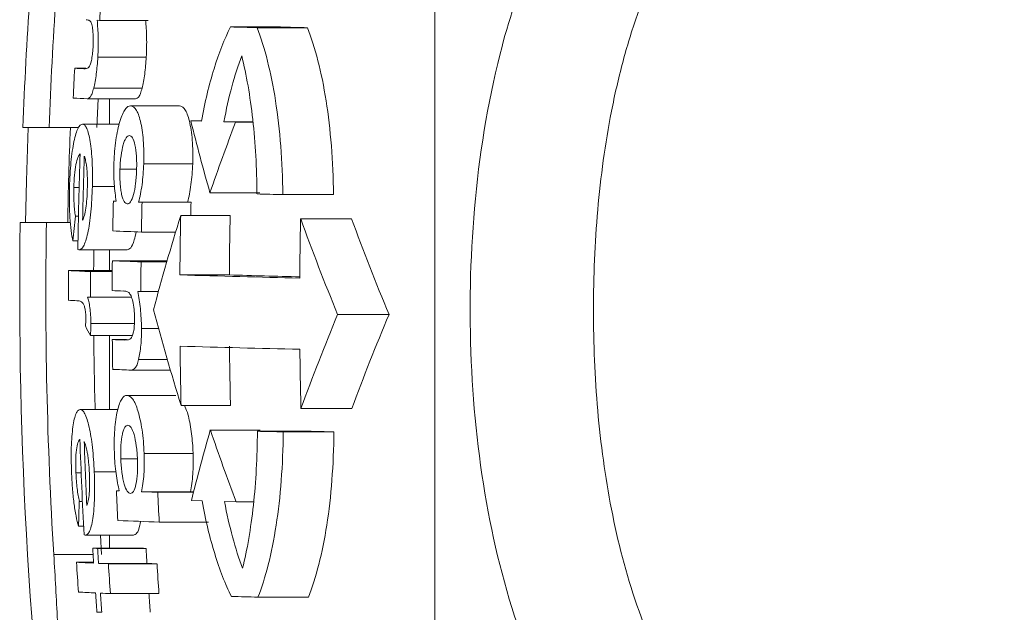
# Model space of a CAD drawing. Header units: millimetres. Extents: x 143 to 827, y 75 to 838.
# Tile 3 of 23: x 143 to 163, y 146 to 159. Entities that reach past the tile are written whole.
import ezdxf

# ---------------------------------------------------------------- set-up
doc = ezdxf.new("R2010")
doc.units = ezdxf.units.MM

msp = doc.modelspace()

# ---------------------------------------------------------------- linework, layer by layer
at = {"color": 7, "linetype": 'Continuous', "lineweight": 15}
for p, q in [((151.339, 115.783), (151.339, 189.783)), ((144.22, 158.545), (144.272, 158.542)), ((144.272, 158.542), (145.294, 158.542)), ((147.029, 158.402), (148.084, 158.402)), ((147.59, 158.387), (148.651, 158.387)), ((144.233, 157.768), (145.254, 157.768)), ((143.746, 157.533), (143.977, 157.533)), ((144.146, 157.112), (145.166, 157.112)), ((144.01, 156.89), (145.028, 156.89)), ((144.238, 156.89), (144.212, 156.283)), ((144.478, 156.89), (144.478, 156.355)), ((144.923, 156.74), (145.953, 156.74)), ((142.654, 156.283), (143.205, 156.283)), ((143.205, 156.283), (143.827, 156.283)), ((143.91, 156.355), (144.686, 156.355)), ((146.193, 156.422), (146.418, 156.416)), ((146.193, 156.422), (146.42, 156.422)), ((146.89, 156.403), (147.137, 156.396)), ((146.89, 156.403), (147.502, 156.403)), ((147.137, 156.396), (147.503, 156.396)), ((145.2, 155.521), (146.233, 155.521)), ((144.7, 155.404), (145.046, 155.404)), ((144.118, 155.038), (144.584, 155.038)), ((143.728, 155.02), (143.839, 155.02)), ((146.597, 154.909), (147.646, 154.909)), ((148.132, 154.87), (149.2, 154.87)), ((144.56, 154.732), (144.622, 154.73)), ((144.56, 154.732), (144.622, 154.732)), ((145.094, 154.712), (145.166, 154.71)), ((145.094, 154.712), (146.125, 154.712)), ((145.166, 154.71), (146.198, 154.71)), ((146.125, 154.712), (146.198, 154.71)), ((143.761, 154.417), (143.825, 154.417)), ((145.981, 154.427), (147.023, 154.427)), ((143.15, 154.283), (142.599, 154.283)), ((143.15, 154.283), (143.655, 154.283)), ((148.508, 154.361), (149.581, 154.361)), ((145.153, 154.082), (145.875, 154.082)), ((143.708, 153.894), (143.816, 153.894)), ((143.814, 153.711), (143.835, 153.708)), ((143.835, 153.708), (144.851, 153.708)), ((144.478, 153.708), (144.478, 153.27)), ((144.539, 153.476), (145.564, 153.476)), ((145.144, 153.454), (145.688, 153.454)), ((143.616, 153.27), (144.537, 153.27)), ((144.078, 153.248), (144.537, 153.248)), ((145.964, 153.177), (147.005, 153.177)), ((145.073, 152.828), (145.141, 152.825)), ((145.141, 152.825), (145.511, 152.825)), ((144.015, 152.712), (144.076, 152.709)), ((144.076, 152.709), (144.941, 152.709)), ((149.287, 152.344), (150.371, 152.344)), ((144.086, 152.157), (145.003, 152.157)), ((145.153, 152.051), (145.514, 152.051)), ((144.076, 151.902), (144.965, 151.902)), ((144.478, 151.902), (144.478, 150.342)), ((144.538, 151.816), (144.84, 151.816)), ((145.093, 151.395), (145.698, 151.395)), ((144.934, 151.173), (145.762, 151.173)), ((144.848, 150.638), (145.877, 150.638)), ((143.863, 150.342), (144.654, 150.342)), ((145.988, 150.427), (147.029, 150.427)), ((148.515, 150.361), (149.588, 150.361)), ((146.605, 149.909), (147.654, 149.909)), ((147.596, 149.884), (148.658, 149.884)), ((148.14, 149.87), (149.208, 149.87)), ((144.717, 149.302), (145.067, 149.302)), ((145.209, 149.418), (146.241, 149.418)), ((143.771, 149.008), (143.881, 149.008)), ((144.158, 149.025), (144.616, 149.025)), ((144.624, 148.63), (144.686, 148.63)), ((145.155, 148.61), (146.187, 148.61)), ((145.497, 148.599), (146.25, 148.599)), ((143.844, 148.405), (143.908, 148.405)), ((146.206, 148.423), (146.431, 148.416)), ((146.903, 148.403), (147.149, 148.396)), ((147.149, 148.396), (147.515, 148.396)), ((145.528, 147.97), (146.564, 147.97)), ((143.826, 147.881), (143.934, 147.881)), ((143.944, 147.698), (143.965, 147.695)), ((143.965, 147.695), (144.983, 147.695)), ((144.289, 147.695), (144.313, 147.283)), ((144.478, 147.695), (144.478, 147.419)), ((144.125, 147.419), (145.145, 147.419)), ((144.229, 147.414), (145.25, 147.414)), ((143.784, 147.123), (144.143, 147.123)), ((144.248, 147.1), (145.269, 147.1)), ((144.456, 147.091), (145.48, 147.091)), ((144.498, 146.463), (145.522, 146.463)), ((147.609, 146.388), (148.671, 146.388))]:
    msp.add_line(p, q, dxfattribs=at)
at = {"color": 8, "linetype": 'Continuous', "lineweight": 15}
msp.add_line((143.305, 147.283), (144.133, 147.283), dxfattribs=at)
at = {"color": 7, "linetype": 'Continuous', "lineweight": 15, "flags": 128}
for points in [[(142.71, 154.283), (142.729, 155.158), (142.765, 156.283)], [(144.148, 153.708), (144.146, 153.408), (144.145, 153.27)], [(145.564, 153.476), (145.636, 153.473), (145.693, 153.471)], [(143.792, 152.633), (143.795, 152.633), (143.797, 152.633), (143.8, 152.633), (143.803, 152.633), (143.806, 152.633), (143.809, 152.633), (143.811, 152.634), (143.814, 152.634)], [(144.686, 148.627), (144.679, 148.628), (144.671, 148.628), (144.663, 148.628), (144.655, 148.629), (144.647, 148.629), (144.64, 148.629), (144.632, 148.63), (144.624, 148.63)], [(146.187, 148.61), (146.229, 148.609), (146.252, 148.608)]]:
    msp.add_lwpolyline(points, dxfattribs=at)
at = {"color": 7, "linetype": 'Continuous', "lineweight": 15}
for centre, radius, start, end in [((233.586, 152.783), 91, 174.32411, 177.79577), ((233.586, 152.783), 90.449, 174.28941, 177.78234), ((233.244, 152.64), 89.167, 175.80021, 176.20484), ((155.954, 491.431), 333.148, 268.46495, 268.56139), ((157.119, 499.743), 341.461, 268.4838, 268.57906), ((233.95, 152.625), 90.337, 176.8857, 177.28463), ((146.441, 208.982), 51.52, 267.0023, 267.2161), ((146.546, 211.048), 54.217, 267.0057, 267.3181), ((233.586, 152.783), 90, 177.77127, 179.04503), ((192.132, 167.867), 47.343, 193.9897, 195.885), ((192.05, 139.248), 48.075, 159.1029, 160.9882), ((233.392, 152.643), 89.585, 178.02657, 179.31699), ((233.501, 152.635), 89.604, 178.05364, 178.91469), ((157.621, 560.236), 405.477, 268.58224, 268.65908), ((233.286, 152.613), 88.751, 178.6319, 179.03753), ((233.17, 152.594), 88.03, 178.62277, 179.03172), ((234.483, 152.563), 88.312, 178.60727, 178.79102), ((215.758, 146.965), 72.382, 174.09093, 174.50749), ((190.545, 140.465), 46.7, 162.6047, 165.1368), ((233.475, 152.561), 87.514, 178.7787, 179.59714), ((233.412, 152.562), 86.409, 178.76356, 179.59247), ((233.586, 152.783), 91, 179.05552, 187.87837), ((233.586, 152.783), 90.449, 179.04977, 183.48618), ((233.388, 152.497), 84.901, 178.74151, 179.58515), ((194.8, 171.078), 49.217, 199.8556, 202.3733), ((195.375, 171.11), 48.76, 200.0902, 202.6358), ((149.558, 281.806), 127.8, 267.75302, 268.02463), ((234.003, 152.608), 89.468, 179.44413, 179.84642), ((149.529, 280.603), 127.225, 267.75224, 268.02505), ((233.155, 152.59), 88.015, 179.43809, 179.84703), ((233.085, 152.654), 89.471, 179.60587, 180.00815), ((146.69, 212.214), 59.024, 267.01408, 267.46383), ((233.146, 152.632), 89.07, 179.60404, 179.9504), ((155.985, 491.221), 338.192, 268.30202, 268.73019), ((155.869, 452.844), 299.798, 268.30582, 268.58975), ((149.075, 268.167), 115.409, 267.74553, 267.8606), ((146.303, 203.929), 51.357, 266.9984, 267.1975), ((192.038, 164.748), 48.225, 194.7807, 197.2747), ((193.384, 134.016), 47.754, 157.4312, 159.9843), ((193.967, 133.988), 47.303, 157.1668, 159.7486), ((157.634, 159.08), 15.341, 207.0575, 207.8975), ((233.586, 152.783), 89.443, 180.56478, 181.56385), ((234.01, 152.62), 89.475, 180.51507, 180.91737), ((149.132, 268.563), 116.838, 267.74703, 267.87133), ((155.985, 489.632), 338.104, 268.30192, 268.73021), ((233.35, 152.562), 87.388, 180.58049, 181.40014), ((233.288, 152.561), 86.285, 180.5872, 181.41733), ((233.393, 152.497), 84.905, 180.59786, 181.4415), ((149.269, 271.313), 120.219, 267.74847, 267.9336), ((190.642, 137.295), 45.809, 164.0154, 165.941), ((193.51, 165.938), 49.568, 198.8667, 200.7255), ((157.619, 554.861), 405.102, 268.58233, 268.65925), ((158.813, 565.415), 415.655, 268.6, 268.67591), ((233.384, 152.643), 89.576, 181.87328, 183.16472), ((233.386, 152.639), 89.489, 181.90402, 182.76659), ((233.707, 152.628), 89.172, 182.56975, 182.97385), ((150.76, 308.414), 159.902, 267.99139, 268.11379), ((233.142, 152.569), 87.735, 182.59356, 183.00428), ((215.917, 145.799), 72.121, 177.92974, 178.34596), ((150.015, 285.204), 137.307, 267.76272, 268.12725), ((236.086, 152.798), 92.118, 183.34743, 183.54315), ((147.408, 218.86), 71.516, 267.3692, 267.45251), ((233.136, 152.616), 89.059, 183.34814, 183.55057), ((148.437, 219.885), 72.541, 267.39883, 267.48192), ((233.434, 152.633), 88.338, 183.38658, 183.59067), ((233.49, 152.66), 89.877, 183.53232, 183.93363), ((146.734, 203.657), 56.611, 267.0136, 267.3781), ((147.838, 227.83), 80.809, 267.45339, 267.60143), ((233.204, 152.61), 88.919, 183.55857, 183.96422), ((148.907, 229.849), 82.829, 267.48278, 267.62889), ((233.321, 152.617), 88.014, 183.59977, 184.00961), ((146.775, 203.065), 56.647, 267.0149, 267.3794), ((231.799, 152.523), 87.822, 183.94777, 184.2119), ((147.885, 227.375), 80.983, 267.45466, 267.60245), ((235.518, 152.783), 91.447, 183.95717, 184.21083), ((232.49, 152.566), 87.392, 183.9986, 184.26405), ((156.059, 482.832), 336.55, 268.46576, 268.56125), ((147.341, 214.083), 68.082, 267.36742, 267.45502)]:
    msp.add_arc(centre, radius, start, end, dxfattribs=at)
for points, knots in [([(163.339, 138.107), (162.292, 138.193), (160.222, 138.365), (157.462, 139.687), (155.474, 141.429), (154.119, 143.351), (153.101, 145.514), (152.376, 148.202), (152.036, 151.356), (152.102, 154.631), (152.556, 157.495), (153.328, 159.89), (154.494, 162.218), (156.422, 164.45), (159.318, 166.127), (161.722, 166.68), (163.082, 166.71), (163.339, 166.715)], [0, 0, 0, 0, 0.07471, 0.147656, 0.219564, 0.270922, 0.323814, 0.397478, 0.474063, 0.551015, 0.630949, 0.683293, 0.736876, 0.826072, 0.902519, 0.981571, 1, 1, 1, 1]), ([(163.339, 164.549), (162.981, 164.549), (162.622, 164.525), (161.919, 164.432), (161.574, 164.362), (160.897, 164.179), (160.563, 164.065), (159.913, 163.791), (159.601, 163.633), (159.006, 163.28), (158.722, 163.084), (158.179, 162.653), (157.922, 162.418), (157.209, 161.676), (156.802, 161.127), (156.107, 159.93), (155.827, 159.299), (155.486, 158.321), (155.385, 157.989), (155.206, 157.314), (155.127, 156.97), (154.925, 155.938), (154.832, 155.244), (154.709, 153.849), (154.679, 153.147), (154.679, 151.734), (154.709, 151.021), (154.832, 149.618), (154.926, 148.925), (155.193, 147.557), (155.366, 146.882), (155.826, 145.557), (156.105, 144.926), (156.62, 144.034), (156.807, 143.746), (157.219, 143.189), (157.443, 142.922), (157.92, 142.423), (158.174, 142.189), (158.715, 141.755), (159.004, 141.554), (159.603, 141.196), (159.914, 141.038), (160.559, 140.764), (160.895, 140.647), (161.922, 140.368), (162.622, 140.275), (163.339, 140.275)], [0, 0, 0, 0, 0.03125, 0.03125, 0.0625, 0.0625, 0.09375, 0.09375, 0.125, 0.125, 0.15625, 0.15625, 0.1875, 0.1875, 0.25, 0.25, 0.3125, 0.3125, 0.34375, 0.34375, 0.375, 0.375, 0.4375, 0.4375, 0.5, 0.5, 0.5625, 0.5625, 0.625, 0.625, 0.6875, 0.6875, 0.75, 0.75, 0.78125, 0.78125, 0.8125, 0.8125, 0.84375, 0.84375, 0.875, 0.875, 0.90625, 0.90625, 0.9375, 0.9375, 1, 1, 1, 1]), ([(143.984, 158.556), (143.999, 158.554), (144.015, 158.554), (144.03, 158.549), (144.038, 158.547), (144.045, 158.545), (144.053, 158.541), (144.061, 158.537), (144.068, 158.531), (144.075, 158.522)], [0, 0, 0, 0, 0.00026142, 0.00026142, 0.00026142, 0.0003924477, 0.0003924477, 0.0003924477, 0.0005242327, 0.0005242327, 0.0005242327, 0.0005242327]), ([(144.075, 158.522), (144.086, 158.503), (144.096, 158.483), (144.114, 158.421), (144.122, 158.381), (144.133, 158.284), (144.136, 158.227), (144.137, 158.134), (144.137, 158.101), (144.135, 158.035), (144.134, 158.002), (144.132, 157.968)], [0, 0, 0, 0, 0.25, 0.25, 0.5, 0.5, 0.75, 0.75, 0.875, 0.875, 1, 1, 1, 1]), ([(144.233, 157.768), (144.237, 157.839), (144.24, 157.91), (144.242, 158.05), (144.242, 158.118), (144.238, 158.313), (144.229, 158.431), (144.22, 158.545)], [0, 0, 0, 0, 0.25, 0.25, 0.5, 0.5, 1, 1, 1, 1]), ([(145.24, 158.545), (145.25, 158.431), (145.259, 158.314), (145.263, 158.117), (145.263, 158.049), (145.261, 157.911), (145.258, 157.839), (145.254, 157.768)], [0, 0, 0, 0, 0.5, 0.5, 0.75, 0.75, 1, 1, 1, 1]), ([(147.029, 158.402), (146.901, 158.149), (146.785, 157.857), (146.631, 157.357), (146.583, 157.18), (146.494, 156.809), (146.454, 156.616), (146.418, 156.416)], [0, 0, 0, 0, 0.5, 0.5, 0.75, 0.75, 1, 1, 1, 1]), ([(148.132, 154.87), (148.129, 155.22), (148.114, 155.56), (148.062, 156.22), (148.025, 156.544), (147.932, 157.145), (147.875, 157.425), (147.745, 157.945), (147.671, 158.18), (147.59, 158.387)], [0, 0, 0, 0, 0.25, 0.25, 0.5, 0.5, 0.75, 0.75, 1, 1, 1, 1]), ([(148.651, 158.387), (148.733, 158.18), (148.807, 157.948), (148.939, 157.434), (148.997, 157.148), (149.092, 156.547), (149.129, 156.23), (149.182, 155.566), (149.197, 155.22), (149.2, 154.87)], [0, 0, 0, 0, 0.25, 0.25, 0.5, 0.5, 0.75, 0.75, 1, 1, 1, 1]), ([(144.132, 157.968), (144.129, 157.92), (144.125, 157.871), (144.114, 157.779), (144.107, 157.734), (144.084, 157.621), (144.064, 157.574), (144.027, 157.534), (144.009, 157.53), (143.973, 157.523), (143.956, 157.522), (143.938, 157.523)], [0, 0, 0, 0, 0.125, 0.125, 0.25, 0.25, 0.5, 0.5, 0.75, 0.75, 1, 1, 1, 1]), ([(144.146, 157.112), (144.156, 157.156), (144.166, 157.201), (144.185, 157.302), (144.193, 157.355), (144.208, 157.467), (144.214, 157.526), (144.225, 157.646), (144.229, 157.707), (144.233, 157.768)], [0, 0, 0, 0, 0.25, 0.25, 0.5, 0.5, 0.75, 0.75, 1, 1, 1, 1]), ([(145.254, 157.768), (145.25, 157.707), (145.246, 157.645), (145.235, 157.525), (145.228, 157.467), (145.213, 157.355), (145.205, 157.301), (145.187, 157.201), (145.176, 157.156), (145.166, 157.112)], [0, 0, 0, 0, 0.25, 0.25, 0.5, 0.5, 0.75, 0.75, 1, 1, 1, 1]), ([(147.266, 157.794), (147.365, 157.396), (147.443, 156.949), (147.554, 155.952), (147.584, 155.429), (147.588, 154.883)], [0, 0, 0, 0, 0.5, 0.5, 1, 1, 1, 1]), ([(144.01, 156.89), (144.021, 156.89), (144.032, 156.892), (144.055, 156.906), (144.067, 156.917), (144.09, 156.95), (144.102, 156.973), (144.125, 157.033), (144.136, 157.071), (144.146, 157.112)], [0, 0, 0, 0, 0.25, 0.25, 0.5, 0.5, 0.75, 0.75, 1, 1, 1, 1]), ([(145.166, 157.112), (145.155, 157.071), (145.145, 157.033), (145.122, 156.974), (145.109, 156.95), (145.086, 156.917), (145.074, 156.906), (145.051, 156.892), (145.039, 156.89), (145.028, 156.89)], [0, 0, 0, 0, 0.25, 0.25, 0.5, 0.5, 0.75, 0.75, 1, 1, 1, 1]), ([(144.923, 156.74), (144.904, 156.739), (144.884, 156.736), (144.845, 156.712), (144.826, 156.692), (144.768, 156.61), (144.731, 156.525), (144.682, 156.358), (144.666, 156.298), (144.638, 156.167), (144.625, 156.094), (144.603, 155.942), (144.594, 155.862), (144.584, 155.738), (144.581, 155.695), (144.576, 155.61), (144.574, 155.568), (144.573, 155.525)], [0, 0, 0, 0, 0.125, 0.125, 0.25, 0.25, 0.5, 0.5, 0.625, 0.625, 0.75, 0.75, 0.875, 0.875, 0.9375, 0.9375, 1, 1, 1, 1]), ([(145.2, 155.521), (145.203, 155.606), (145.204, 155.69), (145.201, 155.855), (145.197, 155.938), (145.179, 156.167), (145.158, 156.302), (145.119, 156.47), (145.104, 156.52), (145.072, 156.602), (145.055, 156.636), (145.019, 156.689), (145, 156.709), (144.962, 156.734), (144.943, 156.738), (144.923, 156.74)], [0, 0, 0, 0, 0.125, 0.125, 0.25, 0.25, 0.5, 0.5, 0.625, 0.625, 0.75, 0.75, 0.875, 0.875, 1, 1, 1, 1]), ([(145.953, 156.74), (145.972, 156.738), (145.992, 156.734), (146.03, 156.709), (146.048, 156.69), (146.085, 156.638), (146.102, 156.604), (146.134, 156.521), (146.149, 156.473), (146.19, 156.305), (146.211, 156.171), (146.23, 155.939), (146.233, 155.858), (146.237, 155.693), (146.235, 155.607), (146.233, 155.521)], [0, 0, 0, 0, 0.125, 0.125, 0.25, 0.25, 0.375, 0.375, 0.5, 0.5, 0.75, 0.75, 0.875, 0.875, 1, 1, 1, 1]), ([(143.91, 156.355), (143.894, 156.354), (143.878, 156.35), (143.847, 156.322), (143.831, 156.299), (143.785, 156.206), (143.756, 156.11), (143.717, 155.925), (143.706, 155.858), (143.685, 155.712), (143.675, 155.632), (143.66, 155.469), (143.653, 155.384), (143.643, 155.209), (143.64, 155.121), (143.638, 155.032)], [0, 0, 0, 0, 0.125, 0.125, 0.25, 0.25, 0.5, 0.5, 0.625, 0.625, 0.75, 0.75, 0.875, 0.875, 1, 1, 1, 1]), ([(144.118, 155.038), (144.12, 155.126), (144.121, 155.213), (144.12, 155.385), (144.118, 155.47), (144.11, 155.634), (144.105, 155.711), (144.091, 155.855), (144.082, 155.923), (144.053, 156.106), (144.028, 156.203), (143.986, 156.294), (143.972, 156.317), (143.941, 156.348), (143.926, 156.352), (143.91, 156.355)], [0, 0, 0, 0, 0.125, 0.125, 0.25, 0.25, 0.375, 0.375, 0.5, 0.5, 0.75, 0.75, 0.875, 0.875, 1, 1, 1, 1]), ([(144.7, 155.404), (144.702, 155.453), (144.704, 155.502), (144.711, 155.597), (144.716, 155.644), (144.734, 155.777), (144.75, 155.856), (144.778, 155.954), (144.788, 155.983), (144.809, 156.033), (144.819, 156.052), (144.842, 156.084), (144.853, 156.096), (144.876, 156.109), (144.887, 156.111), (144.899, 156.112)], [0, 0, 0, 0, 0.125, 0.125, 0.25, 0.25, 0.5, 0.5, 0.625, 0.625, 0.75, 0.75, 0.875, 0.875, 1, 1, 1, 1]), ([(144.899, 156.112), (144.91, 156.11), (144.921, 156.108), (144.942, 156.093), (144.953, 156.081), (144.983, 156.034), (145.001, 155.983), (145.03, 155.849), (145.041, 155.769), (145.05, 155.634), (145.052, 155.588), (145.053, 155.492), (145.052, 155.443), (145.051, 155.394)], [0, 0, 0, 0, 0.125, 0.125, 0.25, 0.25, 0.5, 0.5, 0.75, 0.75, 0.875, 0.875, 1, 1, 1, 1]), ([(143.728, 155.02), (143.731, 155.108), (143.735, 155.195), (143.75, 155.36), (143.76, 155.437), (143.784, 155.566), (143.798, 155.618), (143.829, 155.692), (143.844, 155.714), (143.86, 155.728)], [0, 0, 0, 0, 0.25, 0.25, 0.5, 0.5, 0.75, 0.75, 1, 1, 1, 1]), ([(143.949, 155.679), (143.958, 155.65), (143.968, 155.62), (143.981, 155.563), (143.985, 155.544), (143.993, 155.499), (143.996, 155.474), (143.999, 155.448)], [0, 0, 0, 0, 0.5, 0.5, 0.75, 0.75, 1, 1, 1, 1]), ([(143.999, 155.448), (144.002, 155.414), (144.005, 155.38), (144.01, 155.307), (144.011, 155.269), (144.014, 155.192), (144.014, 155.153), (144.014, 155.072), (144.013, 155.032), (144.012, 154.991)], [0, 0, 0, 0, 0.25, 0.25, 0.5, 0.5, 0.75, 0.75, 1, 1, 1, 1]), ([(144.573, 155.525), (144.571, 155.451), (144.569, 155.378), (144.571, 155.233), (144.574, 155.162), (144.582, 155.028), (144.589, 154.963), (144.604, 154.841), (144.613, 154.785), (144.622, 154.73)], [0, 0, 0, 0, 0.25, 0.25, 0.5, 0.5, 0.75, 0.75, 1, 1, 1, 1]), ([(145.094, 154.712), (145.107, 154.767), (145.121, 154.823), (145.145, 154.947), (145.156, 155.012), (145.174, 155.149), (145.182, 155.222), (145.194, 155.37), (145.197, 155.445), (145.2, 155.521)], [0, 0, 0, 0, 0.25, 0.25, 0.5, 0.5, 0.75, 0.75, 1, 1, 1, 1]), ([(146.233, 155.521), (146.23, 155.445), (146.226, 155.369), (146.214, 155.221), (146.206, 155.149), (146.188, 155.012), (146.177, 154.946), (146.152, 154.823), (146.139, 154.767), (146.125, 154.712)], [0, 0, 0, 0, 0.25, 0.25, 0.5, 0.5, 0.75, 0.75, 1, 1, 1, 1]), ([(144.854, 154.676), (144.842, 154.678), (144.831, 154.68), (144.81, 154.695), (144.799, 154.706), (144.768, 154.754), (144.75, 154.805), (144.728, 154.907), (144.721, 154.943), (144.711, 155.024), (144.707, 155.068), (144.701, 155.159), (144.699, 155.206), (144.698, 155.304), (144.699, 155.354), (144.7, 155.404)], [0, 0, 0, 0, 0.125, 0.125, 0.25, 0.25, 0.5, 0.5, 0.625, 0.625, 0.75, 0.75, 0.875, 0.875, 1, 1, 1, 1]), ([(145.051, 155.394), (145.049, 155.345), (145.047, 155.296), (145.04, 155.201), (145.035, 155.154), (145.019, 155.018), (145.003, 154.938), (144.966, 154.803), (144.945, 154.751), (144.911, 154.704), (144.9, 154.692), (144.877, 154.679), (144.865, 154.677), (144.854, 154.676)], [0, 0, 0, 0, 0.125, 0.125, 0.25, 0.25, 0.5, 0.5, 0.75, 0.75, 0.875, 0.875, 1, 1, 1, 1]), ([(143.638, 155.032), (143.635, 154.922), (143.633, 154.812), (143.635, 154.597), (143.638, 154.49), (143.65, 154.289), (143.659, 154.198), (143.681, 154.03), (143.694, 153.959), (143.708, 153.894)], [0, 0, 0, 0, 0.25, 0.25, 0.5, 0.5, 0.75, 0.75, 1, 1, 1, 1]), ([(143.835, 153.708), (143.851, 153.709), (143.867, 153.712), (143.9, 153.737), (143.916, 153.756), (143.964, 153.842), (143.995, 153.936), (144.035, 154.123), (144.047, 154.19), (144.069, 154.339), (144.079, 154.421), (144.095, 154.588), (144.101, 154.676), (144.112, 154.856), (144.115, 154.947), (144.118, 155.038)], [0, 0, 0, 0, 0.125, 0.125, 0.25, 0.25, 0.5, 0.5, 0.625, 0.625, 0.75, 0.75, 0.875, 0.875, 1, 1, 1, 1]), ([(143.761, 154.417), (143.754, 154.457), (143.748, 154.499), (143.739, 154.59), (143.735, 154.639), (143.729, 154.742), (143.728, 154.797), (143.726, 154.907), (143.727, 154.964), (143.728, 155.02)], [0, 0, 0, 0, 0.25, 0.25, 0.5, 0.5, 0.75, 0.75, 1, 1, 1, 1]), ([(144.012, 154.991), (144.01, 154.919), (144.007, 154.848), (143.996, 154.71), (143.989, 154.644), (143.972, 154.526), (143.962, 154.472), (143.939, 154.385), (143.926, 154.357), (143.913, 154.333)], [0, 0, 0, 0, 0.25, 0.25, 0.5, 0.5, 0.75, 0.75, 1, 1, 1, 1]), ([(145.041, 154.086), (145.029, 154.025), (144.995, 153.862), (144.927, 153.73), (144.876, 153.715), (144.851, 153.708)], [0, 0, 0, 0, 0.2353336, 0.6300373, 1, 1, 1, 1]), ([(144.767, 152.839), (144.787, 152.838), (144.807, 152.837), (144.827, 152.832), (144.837, 152.83), (144.848, 152.828), (144.858, 152.824), (144.868, 152.82), (144.878, 152.815), (144.888, 152.805)], [0, 0, 0, 0, 0.0002644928, 0.0002644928, 0.0002644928, 0.0003970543, 0.0003970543, 0.0003970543, 0.0005303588, 0.0005303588, 0.0005303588, 0.0005303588]), ([(144.888, 152.805), (144.904, 152.787), (144.919, 152.767), (144.946, 152.705), (144.96, 152.665), (144.982, 152.569), (144.991, 152.512), (145.001, 152.419), (145.003, 152.386), (145.006, 152.319), (145.006, 152.285), (145.007, 152.252)], [0, 0, 0, 0, 0.25, 0.25, 0.5, 0.5, 0.75, 0.75, 0.875, 0.875, 1, 1, 1, 1]), ([(145.153, 152.051), (145.152, 152.123), (145.15, 152.194), (145.142, 152.335), (145.137, 152.402), (145.115, 152.597), (145.094, 152.715), (145.073, 152.828)], [0, 0, 0, 0, 0.25, 0.25, 0.5, 0.5, 1, 1, 1, 1]), ([(143.814, 152.634), (143.846, 152.631), (143.878, 152.625), (143.918, 152.584), (143.926, 152.573), (143.941, 152.544), (143.949, 152.523), (143.962, 152.474), (143.969, 152.445), (143.976, 152.389), (143.978, 152.369), (143.981, 152.327), (143.982, 152.304), (143.982, 152.282)], [0, 0, 0, 0, 0.5, 0.5, 0.625, 0.625, 0.75, 0.75, 0.875, 0.875, 0.9375, 0.9375, 1, 1, 1, 1]), ([(144.086, 152.157), (144.086, 152.216), (144.084, 152.273), (144.077, 152.384), (144.072, 152.439), (144.06, 152.536), (144.052, 152.58), (144.035, 152.655), (144.025, 152.684), (144.015, 152.712)], [0, 0, 0, 0, 0.25, 0.25, 0.5, 0.5, 0.75, 0.75, 1, 1, 1, 1]), ([(143.982, 152.282), (143.982, 152.266), (143.982, 152.249), (143.981, 152.234), (143.981, 152.218), (143.98, 152.203), (143.979, 152.188), (143.977, 152.158), (143.974, 152.129), (143.972, 152.101)], [0, 0, 0, 0, 0.0000481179, 0.0000481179, 0.0000481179, 0.0000963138, 0.0000963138, 0.0000963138, 0.000191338, 0.000191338, 0.000191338, 0.000191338]), ([(144.076, 151.902), (144.079, 151.942), (144.082, 151.983), (144.086, 152.069), (144.086, 152.113), (144.086, 152.157)], [0, 0, 0, 0, 0.5, 0.5, 1, 1, 1, 1]), ([(145.007, 152.252), (145.007, 152.202), (145.006, 152.154), (144.999, 152.06), (144.994, 152.016), (144.972, 151.903), (144.951, 151.856), (144.905, 151.817), (144.882, 151.813), (144.837, 151.806), (144.814, 151.806), (144.792, 151.806)], [0, 0, 0, 0, 0.125, 0.125, 0.25, 0.25, 0.5, 0.5, 0.75, 0.75, 1, 1, 1, 1]), ([(145.093, 151.395), (145.103, 151.439), (145.113, 151.484), (145.128, 151.585), (145.135, 151.639), (145.145, 151.75), (145.148, 151.81), (145.153, 151.929), (145.153, 151.99), (145.153, 152.051)], [0, 0, 0, 0, 0.25, 0.25, 0.5, 0.5, 0.75, 0.75, 1, 1, 1, 1]), ([(144.934, 151.173), (144.949, 151.173), (144.963, 151.175), (144.992, 151.189), (145.006, 151.2), (145.034, 151.233), (145.047, 151.256), (145.072, 151.316), (145.083, 151.354), (145.093, 151.395)], [0, 0, 0, 0, 0.25, 0.25, 0.5, 0.5, 0.75, 0.75, 1, 1, 1, 1]), ([(144.848, 150.638), (144.829, 150.637), (144.81, 150.634), (144.772, 150.61), (144.754, 150.59), (144.702, 150.508), (144.671, 150.423), (144.634, 150.256), (144.622, 150.195), (144.603, 150.063), (144.595, 149.99), (144.584, 149.838), (144.581, 149.759), (144.579, 149.635), (144.579, 149.593), (144.58, 149.508), (144.581, 149.465), (144.582, 149.423)], [0, 0, 0, 0, 0.125, 0.125, 0.25, 0.25, 0.5, 0.5, 0.625, 0.625, 0.75, 0.75, 0.875, 0.875, 0.9375, 0.9375, 1, 1, 1, 1]), ([(145.209, 149.418), (145.205, 149.504), (145.201, 149.589), (145.186, 149.754), (145.177, 149.836), (145.143, 150.065), (145.112, 150.2), (145.045, 150.422), (145.007, 150.506), (144.948, 150.586), (144.928, 150.606), (144.888, 150.631), (144.868, 150.635), (144.848, 150.638)], [0, 0, 0, 0, 0.125, 0.125, 0.25, 0.25, 0.5, 0.5, 0.75, 0.75, 0.875, 0.875, 1, 1, 1, 1]), ([(143.863, 150.342), (143.847, 150.341), (143.832, 150.338), (143.802, 150.309), (143.788, 150.287), (143.761, 150.225), (143.749, 150.186), (143.727, 150.092), (143.717, 150.035), (143.691, 149.851), (143.679, 149.701), (143.672, 149.456), (143.672, 149.37), (143.674, 149.196), (143.676, 149.108), (143.68, 149.02)], [0, 0, 0, 0, 0.125, 0.125, 0.25, 0.25, 0.375, 0.375, 0.5, 0.5, 0.75, 0.75, 0.875, 0.875, 1, 1, 1, 1]), ([(144.158, 149.025), (144.154, 149.113), (144.15, 149.201), (144.137, 149.373), (144.129, 149.459), (144.111, 149.622), (144.1, 149.699), (144.076, 149.842), (144.063, 149.91), (144.022, 150.093), (143.99, 150.189), (143.943, 150.281), (143.927, 150.304), (143.894, 150.335), (143.878, 150.34), (143.863, 150.342)], [0, 0, 0, 0, 0.125, 0.125, 0.25, 0.25, 0.375, 0.375, 0.5, 0.5, 0.75, 0.75, 0.875, 0.875, 1, 1, 1, 1]), ([(146.06, 150.427), (146.081, 150.381), (146.134, 150.261), (146.199, 149.945), (146.232, 149.63), (146.239, 149.455), (146.241, 149.418)], [0, 0, 0, 0, 0.221145, 0.576869, 0.911139, 1, 1, 1, 1]), ([(144.717, 149.302), (144.716, 149.35), (144.715, 149.399), (144.715, 149.494), (144.717, 149.541), (144.726, 149.674), (144.736, 149.754), (144.757, 149.852), (144.765, 149.881), (144.783, 149.931), (144.792, 149.95), (144.812, 149.982), (144.823, 149.994), (144.844, 150.007), (144.856, 150.009), (144.867, 150.01)], [0, 0, 0, 0, 0.125, 0.125, 0.25, 0.25, 0.5, 0.5, 0.625, 0.625, 0.75, 0.75, 0.875, 0.875, 1, 1, 1, 1]), ([(144.867, 150.01), (144.878, 150.008), (144.889, 150.006), (144.912, 149.991), (144.923, 149.979), (144.956, 149.931), (144.978, 149.88), (145.016, 149.746), (145.032, 149.667), (145.051, 149.533), (145.056, 149.486), (145.063, 149.39), (145.066, 149.341), (145.068, 149.292)], [0, 0, 0, 0, 0.125, 0.125, 0.25, 0.25, 0.5, 0.5, 0.75, 0.75, 0.875, 0.875, 1, 1, 1, 1]), ([(147.596, 149.884), (147.594, 149.339), (147.565, 148.819), (147.458, 147.83), (147.381, 147.387), (147.284, 146.995)], [0, 0, 0, 0, 0.5, 0.5, 1, 1, 1, 1]), ([(147.609, 146.388), (147.689, 146.59), (147.761, 146.818), (147.89, 147.325), (147.946, 147.607), (148.038, 148.203), (148.074, 148.516), (148.124, 149.177), (148.138, 149.521), (148.14, 149.87)], [0, 0, 0, 0, 0.25, 0.25, 0.5, 0.5, 0.75, 0.75, 1, 1, 1, 1]), ([(149.208, 149.87), (149.206, 149.521), (149.192, 149.183), (149.142, 148.526), (149.105, 148.205), (149.013, 147.609), (148.957, 147.333), (148.826, 146.821), (148.752, 146.59), (148.671, 146.388)], [0, 0, 0, 0, 0.25, 0.25, 0.5, 0.5, 0.75, 0.75, 1, 1, 1, 1]), ([(143.771, 149.008), (143.768, 149.095), (143.766, 149.182), (143.769, 149.347), (143.774, 149.424), (143.79, 149.554), (143.801, 149.605), (143.826, 149.68), (143.84, 149.701), (143.855, 149.715)], [0, 0, 0, 0, 0.25, 0.25, 0.5, 0.5, 0.75, 0.75, 1, 1, 1, 1]), ([(143.946, 149.666), (143.958, 149.637), (143.97, 149.607), (143.987, 149.551), (143.992, 149.531), (144.002, 149.486), (144.007, 149.461), (144.012, 149.436)], [0, 0, 0, 0, 0.5, 0.5, 0.75, 0.75, 1, 1, 1, 1]), ([(144.012, 149.436), (144.017, 149.402), (144.023, 149.368), (144.032, 149.295), (144.036, 149.257), (144.044, 149.18), (144.047, 149.141), (144.052, 149.06), (144.054, 149.019), (144.056, 148.979)], [0, 0, 0, 0, 0.25, 0.25, 0.5, 0.5, 0.75, 0.75, 1, 1, 1, 1]), ([(144.582, 149.423), (144.585, 149.349), (144.589, 149.275), (144.601, 149.129), (144.608, 149.059), (144.626, 148.925), (144.637, 148.86), (144.66, 148.739), (144.673, 148.683), (144.686, 148.627)], [0, 0, 0, 0, 0.25, 0.25, 0.5, 0.5, 0.75, 0.75, 1, 1, 1, 1]), ([(144.921, 148.574), (144.91, 148.576), (144.898, 148.578), (144.875, 148.592), (144.864, 148.604), (144.83, 148.652), (144.808, 148.703), (144.77, 148.838), (144.753, 148.92), (144.735, 149.057), (144.73, 149.104), (144.722, 149.202), (144.72, 149.252), (144.717, 149.302)], [0, 0, 0, 0, 0.125, 0.125, 0.25, 0.25, 0.5, 0.5, 0.75, 0.75, 0.875, 0.875, 1, 1, 1, 1]), ([(145.068, 149.292), (145.069, 149.243), (145.071, 149.194), (145.071, 149.099), (145.069, 149.051), (145.062, 148.915), (145.051, 148.834), (145.024, 148.7), (145.006, 148.648), (144.976, 148.601), (144.965, 148.59), (144.943, 148.576), (144.932, 148.575), (144.921, 148.574)], [0, 0, 0, 0, 0.125, 0.125, 0.25, 0.25, 0.5, 0.5, 0.75, 0.75, 0.875, 0.875, 1, 1, 1, 1]), ([(145.155, 148.61), (145.166, 148.664), (145.176, 148.72), (145.192, 148.844), (145.199, 148.909), (145.208, 149.046), (145.211, 149.119), (145.212, 149.267), (145.211, 149.343), (145.209, 149.418)], [0, 0, 0, 0, 0.25, 0.25, 0.5, 0.5, 0.75, 0.75, 1, 1, 1, 1]), ([(146.241, 149.418), (146.243, 149.343), (146.245, 149.267), (146.243, 149.118), (146.24, 149.046), (146.231, 148.909), (146.224, 148.843), (146.208, 148.72), (146.198, 148.664), (146.187, 148.61)], [0, 0, 0, 0, 0.25, 0.25, 0.5, 0.5, 0.75, 0.75, 1, 1, 1, 1]), ([(143.68, 149.02), (143.684, 148.909), (143.69, 148.799), (143.706, 148.583), (143.717, 148.476), (143.742, 148.276), (143.757, 148.184), (143.79, 148.017), (143.808, 147.946), (143.826, 147.881)], [0, 0, 0, 0, 0.25, 0.25, 0.5, 0.5, 0.75, 0.75, 1, 1, 1, 1]), ([(143.844, 148.405), (143.835, 148.445), (143.826, 148.486), (143.81, 148.578), (143.803, 148.626), (143.791, 148.729), (143.785, 148.783), (143.777, 148.894), (143.774, 148.951), (143.771, 149.008)], [0, 0, 0, 0, 0.25, 0.25, 0.5, 0.5, 0.75, 0.75, 1, 1, 1, 1]), ([(143.965, 147.695), (143.981, 147.696), (143.997, 147.699), (144.028, 147.724), (144.042, 147.744), (144.085, 147.829), (144.109, 147.923), (144.137, 148.11), (144.145, 148.178), (144.157, 148.327), (144.161, 148.409), (144.166, 148.577), (144.166, 148.664), (144.164, 148.844), (144.161, 148.934), (144.158, 149.025)], [0, 0, 0, 0, 0.125, 0.125, 0.25, 0.25, 0.5, 0.5, 0.625, 0.625, 0.75, 0.75, 0.875, 0.875, 1, 1, 1, 1]), ([(144.056, 148.979), (144.058, 148.907), (144.06, 148.836), (144.059, 148.698), (144.056, 148.632), (144.047, 148.514), (144.04, 148.46), (144.024, 148.373), (144.013, 148.344), (144.001, 148.32)], [0, 0, 0, 0, 0.25, 0.25, 0.5, 0.5, 0.75, 0.75, 1, 1, 1, 1]), ([(146.431, 148.416), (146.504, 148.012), (146.593, 147.642), (146.748, 147.135), (146.804, 146.973), (146.922, 146.672), (146.984, 146.532), (147.048, 146.402)], [0, 0, 0, 0, 0.5, 0.5, 0.75, 0.75, 1, 1, 1, 1]), ([(145.133, 147.985), (145.129, 147.958), (145.111, 147.833), (145.058, 147.721), (145.008, 147.704), (144.983, 147.695)], [0, 0, 0, 0, 0.118087, 0.560617, 1, 1, 1, 1]), ([(143.315, 141.527), (143.343, 141.395), (143.368, 141.317), (143.412, 141.267), (143.431, 141.296), (143.454, 141.419), (143.46, 141.473), (143.472, 141.607), (143.477, 141.687), (143.488, 141.966), (143.492, 142.199), (143.491, 142.615), (143.49, 142.766), (143.485, 143.087), (143.482, 143.256), (143.473, 143.61), (143.468, 143.795), (143.456, 144.183), (143.449, 144.387), (143.424, 145.011), (143.405, 145.445), (143.371, 146.122), (143.359, 146.353), (143.333, 146.817), (143.319, 147.049), (143.305, 147.283)], [0, 0, 0, 0, 0.125, 0.125, 0.25, 0.25, 0.3125, 0.3125, 0.375, 0.375, 0.5, 0.5, 0.5625, 0.5625, 0.625, 0.625, 0.6875, 0.6875, 0.75, 0.75, 0.875, 0.875, 0.9375, 0.9375, 1, 1, 1, 1])]:
    msp.add_open_spline(points, degree=3, knots=knots, dxfattribs=at)
for points in [[(146.89, 156.403), (146.988, 156.925), (147.114, 157.388), (147.266, 157.794)], [(147.284, 146.995), (147.129, 147.409), (147.002, 147.877), (146.903, 148.403)]]:
    msp.add_open_spline(points, degree=3, dxfattribs=at)

doc.saveas('drawing.dxf')
